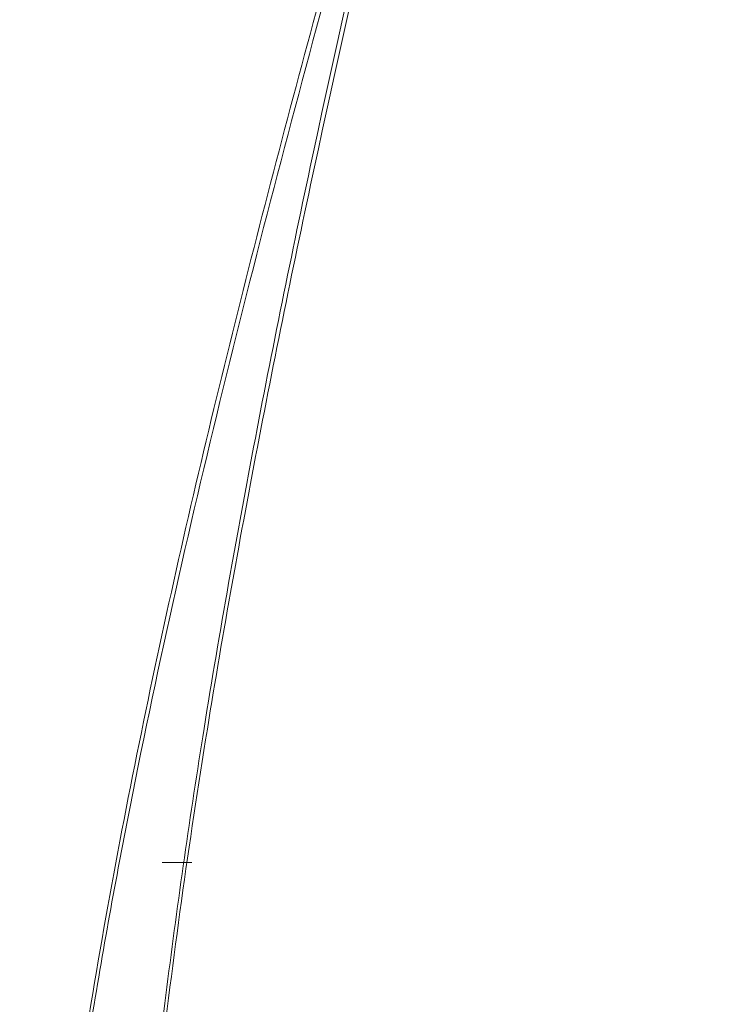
# Model space of a CAD drawing. Header units: millimetres. Extents: x 0 to 2100, y 0 to 1485.
# Tile 45 of 67: x 551 to 587, y 1213 to 1263. Entities that reach past the tile are written whole.
import ezdxf

# ---------------------------------------------------------------- set-up
doc = ezdxf.new("R2010")
doc.units = ezdxf.units.MM
doc.header["$LTSCALE"] = 5

msp = doc.modelspace()

# ---------------------------------------------------------------- linework, layer by layer
at = {"color": 7, "linetype": 'Continuous', "lineweight": 15}
msp.add_line((559.897, 1220.318), (558.397, 1220.318), dxfattribs=at)
for points, knots in [([(554.866, 895.626), (558.014, 904.649), (563.163, 919.407), (569.582, 940.14), (573.955, 956.448), (577.239, 971.661), (579.49, 985.726), (580.863, 999.908), (581.22, 1014.125), (580.385, 1028.17), (578.382, 1041.95), (575.618, 1055.476), (572.273, 1068.886), (568.585, 1082.211), (564.876, 1095.175), (561.331, 1107.828), (558.094, 1120.212), (555.269, 1132.694), (552.991, 1145.444), (551.581, 1158.488), (551.098, 1171.768), (551.454, 1185.054), (552.736, 1199.803), (555.122, 1215.951), (558.631, 1233.457), (562.82, 1250.828), (567.447, 1268.091), (570.669, 1279.563), (572.278, 1285.295)], [0, 0, 0, 0, 0.071885, 0.117566, 0.163238, 0.198848, 0.234595, 0.270327, 0.305954, 0.341464, 0.376023, 0.410615, 0.445278, 0.479972, 0.514617, 0.546709, 0.578818, 0.610898, 0.642952, 0.676192, 0.709505, 0.74284, 0.776109, 0.820816, 0.865559, 0.910369, 0.95521, 1, 1, 1, 1]), ([(572.509, 1285.23), (570.5, 1278.087), (566.482, 1263.798), (560.842, 1242.236), (556.831, 1224.065), (554.286, 1209.371), (552.713, 1197.809), (551.615, 1185.715), (551.154, 1173.055), (551.52, 1160.231), (552.853, 1147.324), (555.032, 1134.343), (557.92, 1121.39), (561.278, 1108.438), (565.226, 1094.303), (569.62, 1078.968), (574.106, 1062.319), (577.278, 1048.273), (579.237, 1036.898), (580.357, 1028.282), (581.052, 1019.612), (581.287, 1010.875), (581.057, 1002.108), (580.421, 993.261), (579.402, 984.378), (577.556, 972.472), (574.44, 957.675), (569.76, 940.095), (565.476, 926.202), (560.599, 911.345), (557.452, 902.319), (555.091, 895.547)], [0, 0, 0, 0, 0.0558164, 0.1116452, 0.1676267, 0.195715, 0.2238013, 0.2553665, 0.287022, 0.319033, 0.3517837, 0.3845416, 0.417982, 0.4515735, 0.4851805, 0.5283673, 0.5715598, 0.6148675, 0.6366162, 0.6583628, 0.6801905, 0.7020172, 0.72407, 0.7461245, 0.7687152, 0.791307, 0.836726, 0.882377, 0.9281061, 0.9460583, 1, 1, 1, 1]), ([(555.455, 895.688), (558.978, 904.569), (564.829, 919.32), (572.323, 940.21), (577.809, 957.752), (581.478, 972.247), (583.702, 983.535), (585.042, 992.141), (586.011, 1000.858), (586.567, 1009.706), (586.625, 1018.606), (586.101, 1028.69), (584.775, 1039.894), (582.558, 1052.187), (579.297, 1066.476), (574.92, 1082.704), (570.256, 1098.871), (566.301, 1113.063), (563.145, 1125.239), (560.414, 1137.46), (558.253, 1149.784), (556.835, 1162.266), (556.203, 1175.012), (556.352, 1187.922), (557.163, 1200.994), (558.557, 1214.054), (560.527, 1227.653), (563.036, 1241.748), (567.01, 1261.212), (570.41, 1275.725), (572.677, 1285.403)], [0, 0, 0, 0, 0.0717796, 0.1192066, 0.1667053, 0.2098058, 0.2314603, 0.2531138, 0.2752237, 0.2973317, 0.3196878, 0.3420444, 0.37315, 0.4043802, 0.4358437, 0.4832311, 0.5306265, 0.5622643, 0.5939111, 0.6251137, 0.6563104, 0.6878694, 0.7194283, 0.7521187, 0.7848135, 0.8177868, 0.850763, 0.8880286, 0.9253215, 1, 1, 1, 1]), ([(572.91, 1285.348), (570.639, 1275.686), (567.231, 1261.188), (563.224, 1241.734), (560.437, 1226.2), (558.114, 1209.701), (556.758, 1194.099), (556.328, 1180.334), (556.564, 1168.447), (557.603, 1155.27), (559.791, 1140.862), (562.956, 1126.404), (566.387, 1113.139), (570.894, 1096.976), (575.568, 1080.865), (579.819, 1064.645), (582.63, 1052.365), (584.877, 1039.938), (586.327, 1027.766), (586.812, 1015.917), (586.449, 1004.469), (585.329, 992.936), (583.489, 981.362), (581.017, 969.77), (577.434, 956.01), (572.499, 940.164), (565.036, 919.255), (559.193, 904.486), (555.677, 895.6)], [0, 0, 0, 0, 0.074562, 0.111881, 0.149197, 0.19311, 0.237014, 0.266768, 0.29654, 0.326282, 0.366008, 0.405911, 0.437419, 0.468929, 0.53197, 0.563433, 0.594891, 0.626582, 0.658263, 0.686904, 0.715586, 0.744241, 0.773898, 0.803579, 0.83325, 0.880684, 0.928211, 1, 1, 1, 1])]:
    msp.add_open_spline(points, degree=3, knots=knots, dxfattribs=at)

doc.saveas('drawing.dxf')
